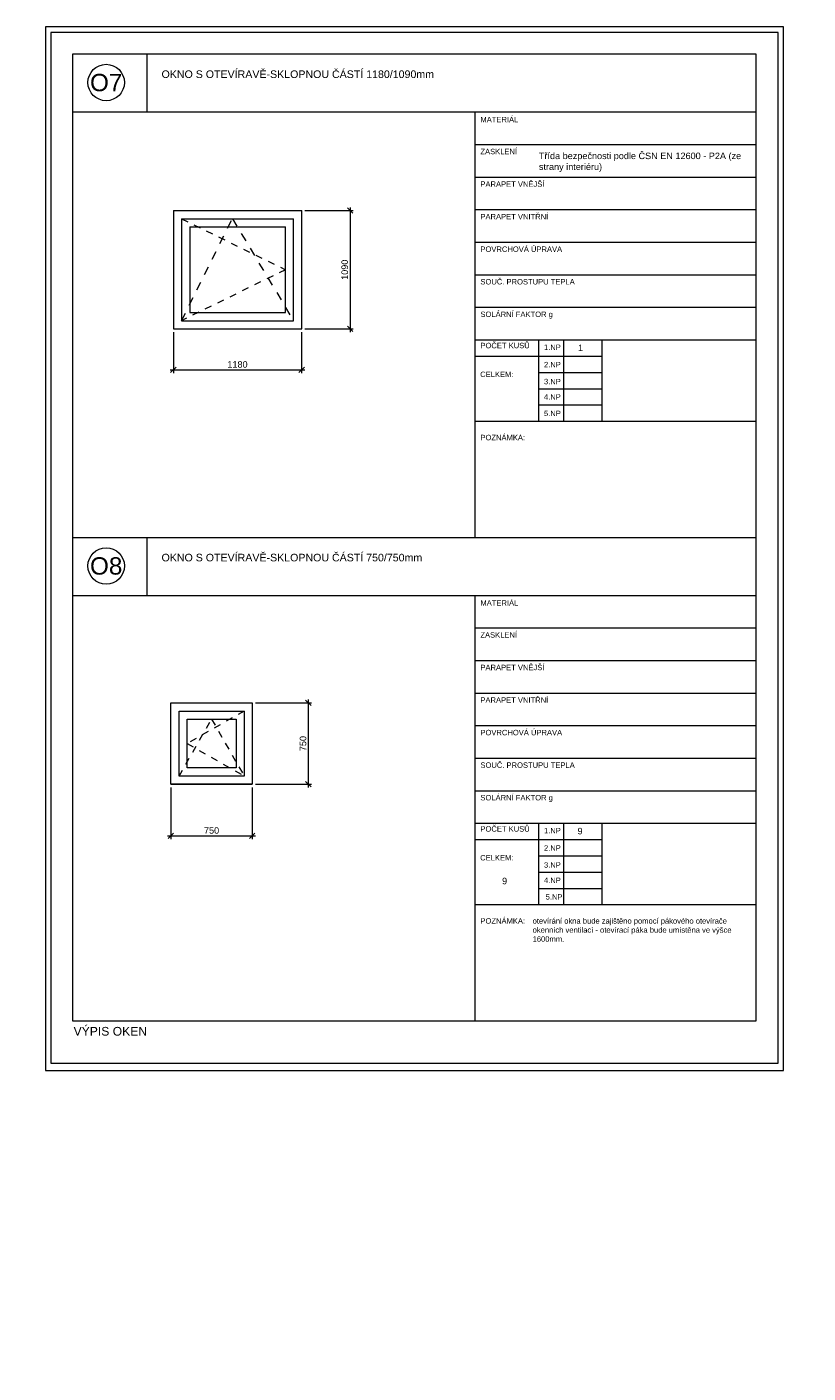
# Model space of a CAD drawing. Header units: millimetres. Extents: x 1370 to 200126, y -9734 to 86273.
# Tile 17 of 23: x 42785 to 49982, y 73678 to 86085. Entities that reach past the tile are written whole.
import ezdxf
from ezdxf.enums import TextEntityAlignment as Align

# ---------------------------------------------------------------- set-up
doc = ezdxf.new("R2010")
doc.units = ezdxf.units.MM
doc.linetypes.add('Čárka', pattern=[6.35, 3.175, -3.175])
doc.layers.get('0').update_dxf_attribs({"plot": 0})
doc.layers.add('000_NETISK', color=32, linetype='Continuous', lineweight=9, plot=False)
for name, color, linetype, lineweight in [('00_nove kce - slabe', 70, 'Continuous', 9), ('01_STAV_nove kce - slabe', 70, 'Continuous', 13), ('01_STAV_OKNA', 21, 'Continuous', 9), ('01_STAV_popis100', 4, 'Continuous', 13), ('AA_ROZPISKY', 7, 'Continuous', 15)]:
    doc.layers.add(name, color=color, linetype=linetype, lineweight=lineweight)
doc.layers.add('_ozn.místnosti', color=7, linetype='Continuous')
doc.styles.add('5.0 M50', font='arial.ttf', dxfattribs={"height": 250})
doc.styles.add('KCA', font='arial.ttf')
doc.styles.get("Standard").update_dxf_attribs({"font": 'arial.ttf'})
doc.dimstyles.new('AS20', dxfattribs={"dimtxt": 60, "dimasz": 50, "dimexe": 30, "dimexo": 30, "dimgap": 20, "dimtad": 0, "dimdec": 0, "dimrnd": 5, "dimdsep": 46, "dimtxsty": 'KCA', "dimblk1": 'OBLIQUE', "dimblk2": 'OBLIQUE', "dimsah": 1, "dimcen": 100, "dimdle": 30, "dimclrd": 256, "dimclre": 256, "dimclrt": 256, "dimadec": 0, "dimazin": 0, "dimtfac": 0.8, "dimtdec": 0, "dimtix": 1, "dimtmove": 1, "dimatfit": 0, "dimldrblk": 'OPEN', "dimfxl": 1, "dimtvp": 0.8, "dimtolj": 1, "dimlwd": -1, "dimlwe": -1, "dimarcsym": 0})

# ---------------------------------------------------------------- blocks, each defined once
blk = doc.blocks.new('BUBL1')
at = {"color": 0}
blk.add_circle((0, 0), 150, dxfattribs=at)
at = {"color": 0, "style": 'KCA'}
blk.add_attdef('x', text='', height=100, dxfattribs=at).set_placement((0, 0), align=Align.MIDDLE_CENTER)
blk = doc.blocks.new('_OBLIQUE')
at = {"color": 0, "linetype": 'ByBlock'}
blk.add_line((-0.5, -0.5), (0.5, 0.5), dxfattribs=at)
blk = doc.blocks.new('*D291')
at = {"layer": '01_STAV_popis100', "transparency": 16777216}
for p, q in [((45346, 84392), (45792, 84392)), ((45762, 84422), (45762, 83272)), ((45346, 83302), (45792, 83302))]:
    blk.add_line(p, q, dxfattribs=at)
at = {"layer": 'Defpoints', "color": 0, "transparency": 16777216}
for p in [(45316, 84392), (45316, 83302), (45762, 83302)]:
    blk.add_point(p, dxfattribs=at)
at = {"layer": '01_STAV_popis100', "transparency": 16777216, "xscale": 50, "yscale": 50, "zscale": 50}
for p, rotation in [((45762, 84392), 90), ((45762, 83302), 270)]:
    blk.add_blockref('_OBLIQUE', p, dxfattribs=dict(at, rotation=rotation))
at = {"layer": '01_STAV_popis100', "transparency": 16777216, "insert": (45713, 83847), "char_height": 60, "attachment_point": 5, "rotation": 90, "style": 'KCA'}
blk.add_mtext('\\A1;1090', dxfattribs=at)
blk = doc.blocks.new('_OPEN')
at = {"color": 0, "linetype": 'ByBlock'}
for p, q in [((-1, 0.17), (0, 0)), ((0, 0), (-1, -0.17)), ((0, 0), (-1, 0))]:
    blk.add_line(p, q, dxfattribs=at)
blk = doc.blocks.new('*D292')
at = {"layer": '01_STAV_popis100', "transparency": 16777216}
for p, q in [((44134, 83272), (44134, 82895)), ((45316, 83272), (45316, 82895)), ((44104, 82925), (45346, 82925))]:
    blk.add_line(p, q, dxfattribs=at)
at = {"layer": 'Defpoints', "color": 0, "transparency": 16777216}
for p in [(44134, 83302), (45316, 83302), (45316, 82925)]:
    blk.add_point(p, dxfattribs=at)
at = {"layer": '01_STAV_popis100', "transparency": 16777216, "xscale": 50, "yscale": 50, "zscale": 50, "rotation": 180}
blk.add_blockref('_OBLIQUE', (44134, 82925), dxfattribs=at)
at = {"layer": '01_STAV_popis100', "transparency": 16777216, "xscale": 50, "yscale": 50, "zscale": 50}
blk.add_blockref('_OBLIQUE', (45316, 82925), dxfattribs=at)
at = {"layer": '01_STAV_popis100', "transparency": 16777216, "insert": (44725, 82974), "char_height": 60, "attachment_point": 5, "style": 'KCA'}
blk.add_mtext('\\A1;1180', dxfattribs=at)
blk = doc.blocks.new('*D311')
at = {"layer": '01_STAV_popis100', "transparency": 16777216}
for p, q in [((44111, 79075), (44111, 78600)), ((44861, 79075), (44861, 78600)), ((44081, 78630), (44891, 78630))]:
    blk.add_line(p, q, dxfattribs=at)
at = {"layer": 'Defpoints', "color": 0, "transparency": 16777216}
for p in [(44111, 79105), (44861, 79105), (44861, 78630)]:
    blk.add_point(p, dxfattribs=at)
at = {"layer": '01_STAV_popis100', "transparency": 16777216, "xscale": 50, "yscale": 50, "zscale": 50, "rotation": 180}
blk.add_blockref('_OBLIQUE', (44111, 78630), dxfattribs=at)
at = {"layer": '01_STAV_popis100', "transparency": 16777216, "xscale": 50, "yscale": 50, "zscale": 50}
blk.add_blockref('_OBLIQUE', (44861, 78630), dxfattribs=at)
at = {"layer": '01_STAV_popis100', "transparency": 16777216, "insert": (44486, 78679), "char_height": 60, "attachment_point": 5, "style": 'KCA'}
blk.add_mtext('\\A1;750', dxfattribs=at)
blk = doc.blocks.new('*D312')
at = {"layer": '01_STAV_popis100', "transparency": 16777216}
for p, q in [((44891, 79855), (45408, 79855)), ((45378, 79075), (45378, 79885)), ((44891, 79105), (45408, 79105))]:
    blk.add_line(p, q, dxfattribs=at)
at = {"layer": 'Defpoints', "color": 0, "transparency": 16777216}
for p in [(44861, 79855), (45378, 79855), (44861, 79105)]:
    blk.add_point(p, dxfattribs=at)
at = {"layer": '01_STAV_popis100', "transparency": 16777216, "xscale": 50, "yscale": 50, "zscale": 50}
for p, rotation in [((45378, 79855), 90), ((45378, 79105), 270)]:
    blk.add_blockref('_OBLIQUE', p, dxfattribs=dict(at, rotation=rotation))
at = {"layer": '01_STAV_popis100', "transparency": 16777216, "insert": (45329, 79480), "char_height": 60, "attachment_point": 5, "rotation": 90, "style": 'KCA'}
blk.add_mtext('\\A1;750', dxfattribs=at)

msp = doc.modelspace()

# ---------------------------------------------------------------- linework, layer by layer
at = {"layer": '000_NETISK', "color": 7, "ltscale": 1000}
for points in [[(42955, 86084.8), (42955, 76467.7), (49755, 76467.7), (49755, 86084.8)], [(42955, 76467.7), (49755, 76467.7), (49755, 86084.8), (42955, 86084.8)], [(43005, 86034.8), (43005, 76535.3), (49705, 76535.3), (49705, 86034.8)]]:
    msp.add_lwpolyline(points, close=True, dxfattribs=at)
at = {"layer": '00_nove kce - slabe', "color": 7, "linetype": 'Čárka', "ltscale": 20}
for points in [[(44209.3, 84317.2), (45166.3, 83847.2), (44209.3, 83377.2)], [(44786.2, 79780.2), (44261.2, 79480.2), (44786.2, 79180.2)], [(44186.2, 79180.2), (44486.2, 79705.2), (44786.2, 79180.2)]]:
    msp.add_lwpolyline(points, dxfattribs=at)
at = {"layer": '01_STAV_nove kce - slabe', "color": 7}
for p, q in [((44134.3, 84392.2), (45316.3, 84392.2)), ((44134.3, 84392.2), (44134.3, 83302.2)), ((45316.3, 83302.2), (45316.3, 84392.2)), ((44209.3, 84317.2), (45241.3, 84317.2)), ((44209.3, 84317.2), (44209.3, 83377.2)), ((44284.3, 84242.2), (45166.3, 84242.2)), ((44284.3, 84242.2), (44284.3, 83452.2)), ((45166.3, 83452.2), (45166.3, 84242.2)), ((45241.3, 83377.2), (45241.3, 84317.2)), ((44209.3, 83377.2), (45241.3, 83377.2)), ((44284.3, 83452.2), (45166.3, 83452.2)), ((44134.3, 83302.2), (45316.3, 83302.2)), ((44111.2, 79855.2), (44861.2, 79855.2)), ((44111.2, 79105.2), (44861.2, 79105.2))]:
    msp.add_line(p, q, dxfattribs=at)
at = {"layer": '01_STAV_nove kce - slabe', "color": 7, "linetype": 'Čárka', "ltscale": 25}
msp.add_lwpolyline([(44209.3, 83377.2), (44678, 84317.2), (45241.3, 83377.2)], dxfattribs=at)
at = {"layer": '01_STAV_nove kce - slabe', "color": 7}
msp.add_lwpolyline([(44111.2, 79855.2), (44861.2, 79855.2), (44861.2, 79105.2), (44111.2, 79105.2), (44111.2, 79855.2)], dxfattribs=at)
for points in [[(44186.2, 79780.2), (44786.2, 79780.2), (44786.2, 79180.2), (44186.2, 79180.2)], [(44261.2, 79705.2), (44711.2, 79705.2), (44711.2, 79255.2), (44261.2, 79255.2)]]:
    msp.add_lwpolyline(points, close=True, dxfattribs=at)
at = {"layer": '01_STAV_popis100', "color": 7, "ltscale": 1000}
for p, q in [((43890, 85834.8), (43890, 85300.8)), ((43205, 85300.8), (49505, 85300.8)), ((46912, 85300.8), (46912, 81377.3)), ((46912, 85000.8), (49505, 85000.8)), ((46912, 84700.8), (49505, 84700.8)), ((46912, 84400.8), (49505, 84400.8)), ((46912, 84100.8), (49505, 84100.8)), ((46912, 83800.8), (49505, 83800.8)), ((46912, 83500.8), (49505, 83500.8)), ((46912, 83200.8), (49505, 83200.8)), ((47497.5, 83200.8), (47497.5, 82450.8)), ((47727, 83200.8), (47727, 82450.8)), ((48083, 83200.8), (48083, 82450.8)), ((46912, 83050.8), (48083, 83050.8)), ((47497.5, 82900.8), (48083, 82900.8)), ((47497.5, 82750.8), (48083, 82750.8)), ((47497.5, 82600.8), (48083, 82600.8)), ((46912, 82450.8), (49505, 82450.8)), ((43205, 81379.8), (49505, 81379.8)), ((43890, 81379.8), (43890, 80845.8)), ((43205, 80845.8), (49505, 80845.8)), ((46912, 80845.8), (46912, 76922.3)), ((46912, 80545.8), (49505, 80545.8)), ((46912, 80245.8), (49505, 80245.8)), ((46912, 79945.8), (49505, 79945.8)), ((46912, 79645.8), (49505, 79645.8)), ((46912, 79345.8), (49505, 79345.8)), ((46912, 79045.8), (49505, 79045.8)), ((46912, 78745.8), (49505, 78745.8)), ((47497.5, 78745.8), (47497.5, 77995.8)), ((47727, 78745.8), (47727, 77995.8)), ((48083, 78745.8), (48083, 77995.8)), ((46912, 78595.8), (48083, 78595.8)), ((47497.5, 78445.8), (48083, 78445.8)), ((47497.5, 78295.8), (48083, 78295.8)), ((47497.5, 78145.8), (48083, 78145.8)), ((46912, 77995.8), (49505, 77995.8))]:
    msp.add_line(p, q, dxfattribs=at)
msp.add_lwpolyline([(43205, 85834.8), (43205, 76924.8), (49505, 76924.8), (49505, 85834.8)], close=True, dxfattribs=at)

# ---------------------------------------------------------------- block references
at = {"layer": '01_STAV_OKNA', "color": 7}
ref = msp.add_blockref('BUBL1', (43515.2, 85572.3), dxfattribs=dict(at, xscale=1.119999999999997, yscale=1.119999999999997, zscale=1.119999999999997, rotation=359.994372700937))
ref.add_attrib('x', 'O7', dxfattribs={"layer": '0', "height": 160, "rotation": 359.99437, "style": 'KCA'}).set_placement((43515.2, 85572.3), align=Align.MIDDLE_CENTER)
ref = msp.add_blockref('BUBL1', (43515.2, 81117.3), dxfattribs=dict(at, xscale=1.119999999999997, yscale=1.119999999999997, zscale=1.119999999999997, rotation=359.994372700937))
ref.add_attrib('x', 'O8', dxfattribs={"layer": '0', "height": 160, "rotation": 359.99437, "style": 'KCA'}).set_placement((43515.2, 81117.3), align=Align.MIDDLE_CENTER)

# ---------------------------------------------------------------- texts
at = {"layer": '_ozn.místnosti', "color": 7, "attachment_point": 1, "rotation": 359.99437, "style": '5.0 M50'}
for s, width, heights, insert, char_height in [('\\A1;OKNO S OTEVÍRAVĚ-SKLOPNOU ČÁSTÍ 1180/1090mm', 3185.769, [0], (44025.3, 85684.3), 70), ('MATERIÁL', 672.312, [0], (46963, 85255.9), 50), ('ZASKLENÍ', 672.312, [0], (46963, 84961.4), 50), ('Třída bezpečnosti podle ČSN EN 12600 - P2A (ze strany interiéru)', 1944.94, [250.9], (47501.8, 84926.6), 60), ('PARAPET VNĚJŠÍ', 942.754, [0], (46963, 84661.4), 50), ('PARAPET VNITŘNÍ', 942.754, [0], (46963, 84361.4), 50), ('POVRCHOVÁ ÚPRAVA', 1088.492, [0], (46963, 84061.4), 50), ('SOUČ. PROSTUPU TEPLA', 942.754, [0], (46963, 83761.4), 50), ('SOLÁRNÍ FAKTOR g', 942.754, [0], (46963, 83461.4), 50), ('POČET KUSŮ', 942.754, [0], (46963, 83173.4), 50), ('1.NP', 942.754, [0], (47548.5, 83157.9), 50), ('1', 1526.496, [60.2], (47862.1, 83157.2), 60), ('CELKEM:', 942.754, [0], (46961, 82907.9), 50), ('2.NP', 942.754, [0], (47548.5, 82997.8), 50), ('3.NP', 942.754, [0], (47548.5, 82841.4), 50), ('4.NP', 942.754, [0], (47548.5, 82699.8), 50), ('5.NP', 942.754, [0], (47548.5, 82548.1), 50), ('POZNÁMKA:', 942.754, [0], (46963, 82325.6), 50), ('\\A1;OKNO S OTEVÍRAVĚ-SKLOPNOU ČÁSTÍ 750/750mm', 3185.769, [0], (44025.3, 81229.3), 70), ('MATERIÁL', 672.312, [0], (46963, 80800.9), 50), ('ZASKLENÍ', 672.312, [0], (46963, 80506.4), 50), ('PARAPET VNĚJŠÍ', 942.754, [0], (46963, 80206.4), 50), ('PARAPET VNITŘNÍ', 942.754, [0], (46963, 79906.4), 50), ('POVRCHOVÁ ÚPRAVA', 1088.492, [0], (46963, 79606.4), 50), ('SOUČ. PROSTUPU TEPLA', 942.754, [0], (46963, 79306.4), 50), ('SOLÁRNÍ FAKTOR g', 942.754, [0], (46963, 79006.4), 50), ('POČET KUSŮ', 942.754, [0], (46963, 78718.4), 50), ('1.NP', 942.754, [0], (47548.5, 78702.9), 50), ('9', 1526.496, [60.2], (47857.9, 78703.4), 60), ('2.NP', 942.754, [0], (47548.5, 78542.8), 50), ('CELKEM:', 942.754, [0], (46961, 78452.9), 50), ('3.NP', 942.754, [0], (47548.5, 78386.4), 50), ('9', 1526.496, [0], (47162.5, 78243.3), 60), ('4.NP', 942.754, [0], (47548.5, 78244.8), 50), ('5.NP', 942.754, [0], (47563.9, 78092.4), 50), ('POZNÁMKA:', 942.754, [0], (46963, 77870.6), 50), ('otevírání okna bude zajištěno pomocí pákového otevírače okenních ventilací - otevírací páka bude umístěna ve výšce 1600mm.', 1970.464, [0], (47444.2, 77870.6), 50), ('VÝPIS OKEN', 1635, [0], (43215, 76868.5), 80)]:
    msp.add_mtext_dynamic_manual_height_columns(s, width=width, gutter_width=1250, heights=heights, dxfattribs=dict(at, insert=insert, char_height=char_height))
at = {"layer": 'AA_ROZPISKY', "color": 7, "insert": (8905.3, 74585.1), "char_height": 93.333, "attachment_point": 1, "rotation": 359.99437}
msp.add_mtext_dynamic_manual_height_columns('\\pi507.99;{\\W0.7;\\C256;Lublaňská 1002/9, 120 00 Praha 2\\P\\pi496.65,t1430,1523.3;IČO: 29136440 | +420 736 630 021\\P\\pi541.79,t1475.1,2501.8;www.ecoten.cz | info@ecoten.cz\\H1.0805x; }', width=2400.007, gutter_width=150, heights=[0], dxfattribs=at)

# ---------------------------------------------------------------- dimensions: what is measured, and where the dimension line sits
at = {"layer": '01_STAV_popis100', "color": 7}
for base, p1, p2, picture, middle in [((45761.8, 83302.2), (45316.3, 84392.2), (45316.3, 83302.2), '*D291', (45712.8, 83847.2)), ((45378.4, 79855.2), (44861.2, 79105.2), (44861.2, 79855.2), '*D312', (45329.3, 79480.2))]:
    dim = msp.add_linear_dim(base=base, p1=p1, p2=p2, angle=90, dimstyle='AS20', dxfattribs=at)
    dim.commit()
    dim.dimension.update_dxf_attribs({"geometry": picture, "text_midpoint": middle})
for base, p1, p2, picture, middle in [((45316.3, 82925.4), (44134.3, 83302.2), (45316.3, 83302.2), '*D292', (44725.3, 82974.4)), ((44861.2, 78630.2), (44111.2, 79105.2), (44861.2, 79105.2), '*D311', (44486.2, 78679.2))]:
    dim = msp.add_linear_dim(base=base, p1=p1, p2=p2, dimstyle='AS20', dxfattribs=at)
    dim.commit()
    dim.dimension.update_dxf_attribs({"geometry": picture, "text_midpoint": middle})

doc.saveas('drawing.dxf')
